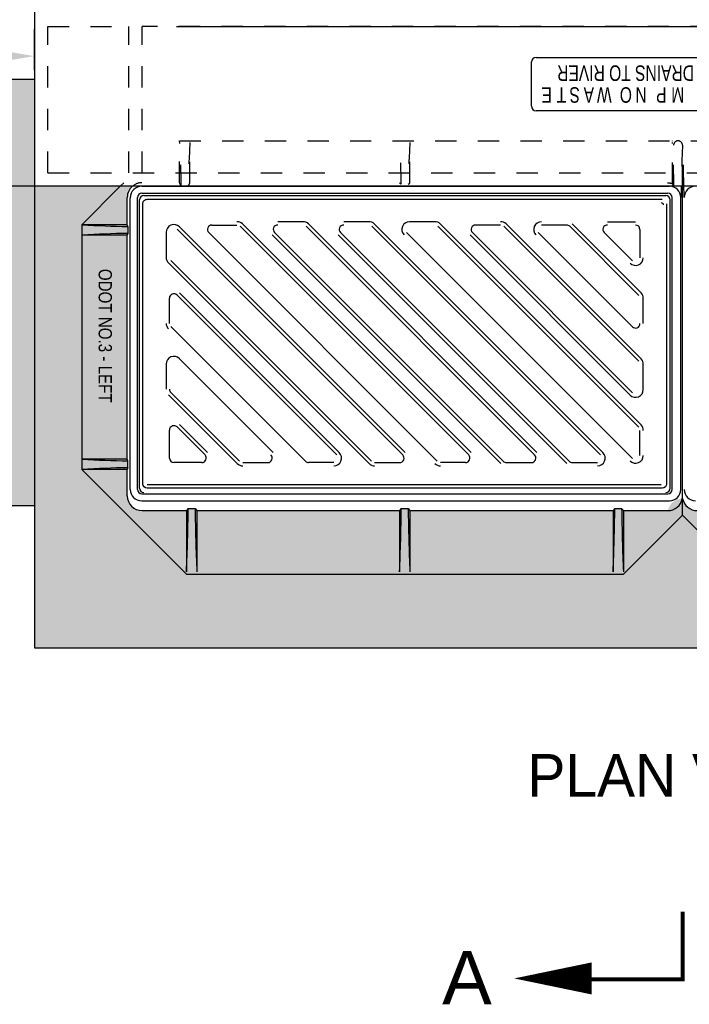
# Model space of a CAD drawing. Header units: feet. Extents: x 6 to 310, y -41 to 128.
# Tile 29 of 48: x 254.86 to 258, y 14.55 to 19.17. Entities that reach past the tile are written whole.
import ezdxf
from ezdxf.enums import TextEntityAlignment as Align

# ---------------------------------------------------------------- set-up
doc = ezdxf.new("R2010")
doc.units = ezdxf.units.FT
doc.header["$MEASUREMENT"] = 0
doc.linetypes.add('F', pattern=[0.15000000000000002, 0.1, -0.05])
for name, color, linetype in [('D-HATCH-PATT', 247, 'Continuous'), ('D-HATCH-SOLID', 255, 'Continuous'), ('D-TEXT', 9, 'Continuous'), ('D-TITLE_SUB', 6, 'Continuous'), ('DETAIL', 1, 'Continuous')]:
    doc.layers.add(name, color=color, linetype=linetype)
doc.styles.add('HOLLOW', font='HOLLOW', dxfattribs={"width": 0.8})
doc.styles.add('Slanted-Normal', font='font31.shx', dxfattribs={"height": 0.14})
doc.styles.get("Standard").update_dxf_attribs({"font": 'ARIAL_0.TTF'})
doc.dimstyles.get("Standard").update_dxf_attribs({"dimtxt": 0.18, "dimasz": 0.18, "dimexe": 0.18, "dimexo": 0.0625, "dimgap": 0.09, "dimtad": 0, "dimtih": 1, "dimtoh": 1, "dimdec": 4, "dimzin": 0, "dimdsep": 46, "dimtxsty": 'Standard', "dimcen": 0.09, "dimadec": 0, "dimazin": 0, "dimtfac": 1, "dimtdec": 4, "dimtofl": 0, "dimtmove": 0, "dimatfit": 3, "dimfxl": 1, "dimtolj": 1, "dimtzin": 0, "dimarcsym": 0})

# ---------------------------------------------------------------- blocks, each defined once
blk = doc.blocks.new('*D77')
at = {"layer": 'D-TEXT', "color": 0, "linetype": 'Continuous', "lineweight": -2, "transparency": 16777216}
for p, q in [((251.9265575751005, 18.9289257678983), (251.9265575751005, 19.12145329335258)), ((254.9265575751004, 18.9289257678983), (254.9265575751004, 19.12145329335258)), ((252.0525575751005, 18.99545329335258), (254.8005575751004, 18.99545329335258))]:
    blk.add_line(p, q, dxfattribs=at)
at = {"layer": 'D-TEXT', "color": 0, "linetype": 'Continuous', "transparency": 16777216}
for points in [[(252.0525575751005, 19.01645329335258), (252.0525575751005, 18.97445329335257), (251.9265575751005, 18.99545329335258)], [(254.8005575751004, 19.01645329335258), (254.8005575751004, 18.97445329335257), (254.9265575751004, 18.99545329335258)]]:
    blk.add_solid(points, dxfattribs=at)
at = {"layer": 'Defpoints', "color": 0, "linetype": 'Continuous', "transparency": 16777216}
for p in [(254.9265575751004, 18.99545329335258), (251.9265575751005, 18.8851757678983), (254.9265575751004, 18.8851757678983)]:
    blk.add_point(p, dxfattribs=at)
at = {"layer": 'D-TEXT', "color": 0, "linetype": 'Continuous', "transparency": 16777216, "insert": (253.4265575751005, 19.12282846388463), "char_height": 0.126, "attachment_point": 5}
blk.add_mtext('\\A1;3\'-0"', dxfattribs=at)

msp = doc.modelspace()

# ---------------------------------------------------------------- hatches: boundary and pattern name
at = {"layer": 'D-HATCH-PATT', "linetype": 'Continuous'}
h = msp.add_hatch(dxfattribs=at)
h.set_pattern_fill('AR-CONC', color=256, scale=0.025, angle=90)
h.set_pattern_definition([(140, (273.5268821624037, -852.176270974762), (0.0156880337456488, 0.1793150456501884), [0.01875, -0.20625]), (84.99999999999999, (273.5268821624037, -852.176270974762), (-0.188048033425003, -0.03468783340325), [0.015, -0.165]), (190.45144446, (273.5281894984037, -852.1613280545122), (-0.1723599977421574, 0.144627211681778), [0.015935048, -0.1752855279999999]), (136.1842, (273.4768821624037, -852.176270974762), (0.0413798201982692, 0.2668103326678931), [0.02812499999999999, -0.3093749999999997]), (186.63563549, (273.4803304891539, -852.1540367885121), (-0.2435296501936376, 0.2336654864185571), [0.0239025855, -0.26292844]), (81.18416398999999, (273.4768821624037, -852.176270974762), (-0.2435296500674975, 0.2336654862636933), [0.0225, -0.24750000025]), (110.9999999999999, (273.4893821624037, -852.1512709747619), (0.1006547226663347, 0.1492267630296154), [0.01874999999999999, -0.2062499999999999]), (56.00000000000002, (273.4893821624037, -852.1512709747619), (-0.1812875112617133, 0.0608288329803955), [0.015, -0.165]), (161.4514447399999, (273.4977700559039, -852.1388354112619), (-0.0806327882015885, 0.2100555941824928), [0.0159350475, -0.175285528]), (127.5, (273.5268821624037, -852.176270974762), (-0.0832234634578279, 0.0030399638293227), [0, -0.163, 0, -0.1675, 0, -0.165625]), (97.49999999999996, (273.5268821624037, -852.176270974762), (-0.0986029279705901, 0.0657673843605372), [0, -0.0955, 0, -0.15925, 0, -0.063125]), (57.49999999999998, (273.5268821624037, -852.2320209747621), (0.0056387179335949, 0.1334556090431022), [0, -0.06249999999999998, 0, -0.1949999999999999, 0, -0.2587499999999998]), (47.5, (273.5268821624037, -852.2570209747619), (-0.0250262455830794, 0.1457965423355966), [0, -0.08124999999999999, 0, -0.1295, 0, -0.18375])])
edge = h.paths.add_edge_path()
edge.add_line((261.0098909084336, 16.21850910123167), (261.0098909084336, 18.3851757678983))
edge.add_line((261.0098909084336, 18.3851757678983), (260.5489314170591, 18.3851757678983))
edge.add_arc((260.5489314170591, 18.35319900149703), 0.0319767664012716, 90.00000000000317, 320.033524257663)
edge.add_line((260.5734390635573, 18.33265906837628), (260.5734390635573, 18.20406605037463))
edge.add_line((260.5734390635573, 18.20406605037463), (260.5707756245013, 18.19586188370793))
edge.add_line((260.5707756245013, 18.19586188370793), (260.5707756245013, 18.16366024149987))
edge.add_line((260.5707756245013, 18.16366024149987), (260.5734390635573, 18.15545607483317))
edge.add_line((260.5734390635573, 18.15545607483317), (260.5734390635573, 17.10434269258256))
edge.add_line((260.5734390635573, 17.10434269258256), (260.5707756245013, 17.09613852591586))
edge.add_line((260.5707756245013, 17.09613852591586), (260.5707756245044, 17.0639368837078))
edge.add_line((260.5707756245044, 17.0639368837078), (260.5734390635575, 17.05573271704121))
edge.add_line((260.5734390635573, 17.05573271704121), (260.5734390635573, 16.93192127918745))
edge.add_arc((260.504453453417, 16.93192127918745), 0.0689856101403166, 269.9999999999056, 360, ccw=False)
edge.add_line((260.5044534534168, 16.86293566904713), (260.2957323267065, 16.86293566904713))
edge.add_line((260.2957323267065, 16.86293566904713), (260.2875281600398, 16.8725332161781))
edge.add_line((260.2875281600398, 16.8725332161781), (260.2553265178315, 16.8725332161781))
edge.add_line((260.2553265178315, 16.8725332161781), (260.247122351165, 16.86293566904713))
edge.add_line((260.247122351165, 16.86293566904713), (259.2957589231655, 16.86293566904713))
edge.add_line((259.2957589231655, 16.86293566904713), (259.2875547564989, 16.8725332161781))
edge.add_line((259.2875547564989, 16.8725332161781), (259.255353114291, 16.87253321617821))
edge.add_line((259.255353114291, 16.87253321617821), (259.2471489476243, 16.86293566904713))
edge.add_line((259.2471489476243, 16.86293566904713), (258.2938256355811, 16.86293566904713))
edge.add_line((258.2938256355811, 16.86293566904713), (258.2856214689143, 16.8725332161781))
edge.add_line((258.2856214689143, 16.8725332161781), (258.2534198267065, 16.87253321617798))
edge.add_line((258.2534198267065, 16.87253321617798), (258.2461000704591, 16.86397028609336))
edge.add_line((258.2461000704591, 16.86397028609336), (258.2452156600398, 16.86293566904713))
edge.add_line((258.2452156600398, 16.86293566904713), (258.0364945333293, 16.86293566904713))
edge.add_arc((258.0364945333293, 16.93192127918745), 0.0689856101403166, 190.8867094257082, 270, ccw=False)
edge.add_line((257.9687504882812, 16.91889212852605), (257.9672710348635, 16.91889212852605))
edge.add_arc((257.9672710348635, 16.84990651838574), 0.0689856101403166, 90, 169.1132905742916)
edge.add_line((257.8995269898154, 16.86293566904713), (257.690805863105, 16.86293566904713))
edge.add_line((257.690805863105, 16.86293566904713), (257.6826016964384, 16.87253321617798))
edge.add_line((257.6826016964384, 16.87253321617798), (257.6504000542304, 16.8725332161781))
edge.add_line((257.6504000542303, 16.8725332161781), (257.6421958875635, 16.86293566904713))
edge.add_line((257.6421958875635, 16.86293566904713), (256.6888725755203, 16.86293566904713))
edge.add_line((256.6888725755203, 16.86293566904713), (256.680668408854, 16.87253321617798))
edge.add_line((256.680668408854, 16.87253321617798), (256.6484667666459, 16.8725332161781))
edge.add_line((256.6484667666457, 16.8725332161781), (256.6402625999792, 16.86293566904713))
edge.add_line((256.6402625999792, 16.86293566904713), (255.6888991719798, 16.86293566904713))
edge.add_line((255.6888991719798, 16.86293566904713), (255.6806950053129, 16.87253321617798))
edge.add_line((255.6806950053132, 16.87253321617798), (255.648493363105, 16.8725332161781))
edge.add_line((255.648493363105, 16.8725332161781), (255.6402891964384, 16.86293566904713))
edge.add_line((255.6402891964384, 16.86293566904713), (255.4315680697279, 16.86293566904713))
edge.add_arc((255.4315680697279, 16.93192127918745), 0.0689856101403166, 180, 270, ccw=False)
edge.add_line((255.3625824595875, 16.93192127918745), (255.3625824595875, 17.05573271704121))
edge.add_line((255.3625824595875, 17.05573271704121), (255.3652458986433, 17.06393688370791))
edge.add_line((255.3652458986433, 17.06393688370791), (255.3652458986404, 17.09613852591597))
edge.add_line((255.3652458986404, 17.09613852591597), (255.3625824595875, 17.10434269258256))
edge.add_line((255.3625824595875, 17.10434269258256), (255.3625824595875, 18.15545607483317))
edge.add_line((255.3625824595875, 18.15545607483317), (255.3652458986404, 18.16366024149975))
edge.add_line((255.3652458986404, 18.16366024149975), (255.3652458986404, 18.19586188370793))
edge.add_line((255.3652458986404, 18.19586188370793), (255.3625824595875, 18.20406605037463))
edge.add_line((255.3625824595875, 18.20406605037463), (255.3625824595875, 18.33265906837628))
edge.add_arc((255.4311045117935, 18.33265906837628), 0.0685220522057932, 129.9664757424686, 180, ccw=False)
edge.add_line((255.3870901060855, 18.3851757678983), (254.9265575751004, 18.3851757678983))
edge.add_line((254.9265575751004, 18.3851757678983), (254.9265575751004, 16.21850910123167))
edge.add_line((254.9265575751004, 16.21850910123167), (261.0098909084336, 16.21850910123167))
at = {"layer": 'D-HATCH-SOLID', "linetype": 'Continuous'}
h = msp.add_hatch(color=255, dxfattribs=at)
h.dxf.hatch_style = 1
h.paths.add_polyline_path([(251.9265575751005, 18.8851757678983), (254.9265575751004, 18.8851757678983), (254.9265575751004, 18.0726757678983), (254.9265575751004, 16.8851757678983), (251.9265575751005, 16.8851757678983)])

# ---------------------------------------------------------------- linework, layer by layer
at = {"layer": 'D-HATCH-PATT', "linetype": 'F', "ltscale": 0.0125}
for p, q in [((254.9890575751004, 19.1351757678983), (255.3692659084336, 19.1351757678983)), ((254.9890575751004, 18.44767576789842), (254.9890575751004, 19.1351757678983)), ((255.3692659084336, 18.44767576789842), (255.3692659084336, 19.1351757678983)), ((255.4317659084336, 18.44767576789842), (255.4317659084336, 19.1351757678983)), ((260.5046825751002, 19.1351757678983), (255.4317659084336, 19.1351757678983)), ((255.607779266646, 18.59803112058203), (260.3282422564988, 18.59803112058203)), ((255.607779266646, 18.40118112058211), (255.607779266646, 18.59803112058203)), ((255.6563892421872, 18.39999890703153), (255.6563892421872, 18.59803112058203)), ((256.6888725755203, 18.39999890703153), (256.6888725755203, 18.59803112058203)), ((257.9205462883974, 18.39663642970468), (257.9206683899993, 18.59803112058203)), ((257.9680107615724, 18.3851757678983), (257.9680107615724, 18.57719778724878)), ((254.9890575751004, 18.44767576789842), (260.9473909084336, 18.44767576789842)), ((255.329572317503, 18.3851757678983), (255.3455776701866, 18.40118112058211)), ((255.6159834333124, 18.38519427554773), (255.607779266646, 18.40118112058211)), ((255.6487917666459, 18.38519427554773), (255.6563892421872, 18.39999890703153)), ((256.6484667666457, 18.39536099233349), (256.6402625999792, 18.39999890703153)), ((256.6812750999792, 18.39536099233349), (256.6888725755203, 18.39999890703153)), ((257.9205462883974, 18.39663642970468), (257.9259597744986, 18.3851757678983))]:
    msp.add_line(p, q, dxfattribs=at)
at = {"layer": 'D-HATCH-PATT'}
for p, q in [((255.9028698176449, 18.20783432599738), (256.9757864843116, 17.13491765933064)), ((256.1864490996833, 18.2185127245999), (256.0685979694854, 18.2185127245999)), ((257.2851457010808, 17.13491765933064), (256.212229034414, 18.20783432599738)), ((256.4958083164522, 18.2185127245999), (256.3779571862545, 18.2185127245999)), ((257.5945049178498, 17.13491765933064), (256.5215882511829, 18.20783432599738)), ((256.8051675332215, 18.2185127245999), (256.6873164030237, 18.2185127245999)), ((257.7735891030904, 17.26519269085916), (256.8309474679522, 18.20783432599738)), ((257.7735891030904, 17.57455190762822), (257.1403066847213, 18.20783432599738)), ((257.7735891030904, 17.88391112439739), (257.4496659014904, 18.20783432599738)), ((257.6153940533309, 18.2185127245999), (257.7478091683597, 18.2185127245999)), ((255.5446841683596, 18.16864255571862), (255.5446841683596, 18.05079142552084)), ((256.6553787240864, 17.12386911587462), (255.5958738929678, 18.18337394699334)), ((256.6664272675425, 17.13491765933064), (255.6069224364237, 18.19442249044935)), ((256.8174240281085, 17.09440633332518), (255.7445073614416, 18.16732299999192)), ((255.7592387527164, 18.2028877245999), (255.8770898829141, 18.2028877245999)), ((255.8918212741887, 18.19678578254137), (256.9647379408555, 17.12386911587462)), ((256.0538665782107, 18.16732299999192), (257.1267832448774, 17.09440633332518)), ((257.2740971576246, 17.12386911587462), (256.2011804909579, 18.19678578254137)), ((256.3632257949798, 18.16732299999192), (257.4361424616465, 17.09440633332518)), ((257.5834563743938, 17.12386911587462), (256.5105397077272, 18.19678578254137)), ((256.6725850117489, 18.16732299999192), (257.7330777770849, 17.10683023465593)), ((257.7625405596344, 17.25414414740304), (256.8198989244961, 18.19678578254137)), ((256.9819442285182, 18.16732299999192), (257.7330777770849, 17.41618945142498)), ((257.1145267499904, 18.2028877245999), (256.9966756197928, 18.2028877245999)), ((257.7625405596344, 17.5635033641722), (257.1292581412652, 18.19678578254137)), ((257.2913034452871, 18.16732299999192), (257.7330777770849, 17.72554866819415)), ((257.4238859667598, 18.2028877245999), (257.3060348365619, 18.2028877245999)), ((257.7625405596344, 17.87286258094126), (257.4386173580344, 18.19678578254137)), ((257.7330777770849, 18.0349078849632), (257.6006626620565, 18.16732299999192)), ((257.7686425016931, 18.18205439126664), (257.7686425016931, 18.04963927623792)), ((256.0428180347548, 18.15627445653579), (257.1157347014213, 17.08335778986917)), ((256.3521772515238, 18.15627445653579), (257.4250939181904, 17.08335778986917)), ((256.9708956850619, 18.15627445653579), (257.722029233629, 17.40514090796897)), ((255.5553625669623, 18.02501149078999), (256.4970162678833, 17.08335778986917)), ((255.5664111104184, 18.03606003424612), (256.5080648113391, 17.09440633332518)), ((255.6069224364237, 17.88506327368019), (256.3570680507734, 17.13491765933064)), ((255.5603091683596, 17.74143220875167), (255.5603091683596, 17.85928333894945)), ((255.5958738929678, 17.87401473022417), (256.3460195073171, 17.12386911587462)), ((257.7842675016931, 17.74028005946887), (257.7842675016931, 17.85813118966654)), ((256.1987055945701, 17.09440633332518), (255.5664111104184, 17.72670081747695)), ((256.0477088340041, 17.13491765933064), (255.6069224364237, 17.57570405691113)), ((255.5446841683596, 17.54992412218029), (255.5446841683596, 17.43207299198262)), ((257.7842675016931, 17.4309208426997), (257.7842675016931, 17.54877197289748)), ((255.5553625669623, 17.40629305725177), (255.8782978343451, 17.08335778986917)), ((255.5664111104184, 17.4173416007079), (255.889346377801, 17.09440633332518)), ((255.5603091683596, 17.1091377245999), (255.5603091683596, 17.24056490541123)), ((255.5958738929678, 17.25529629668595), (255.7273010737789, 17.12386911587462)), ((255.6069224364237, 17.26634484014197), (255.7383496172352, 17.13491765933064)), ((257.7686425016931, 17.12156162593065), (257.7686425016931, 17.23941275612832)), ((255.7125696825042, 17.08830439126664), (255.5811425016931, 17.08830439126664)), ((255.9040777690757, 17.08830439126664), (256.0219288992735, 17.08830439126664)), ((256.3312881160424, 17.08830439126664), (256.2134369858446, 17.08830439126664)), ((256.5227962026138, 17.08830439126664), (256.6406473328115, 17.08830439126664)), ((256.9500065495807, 17.08830439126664), (256.832155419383, 17.08830439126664)), ((257.1415146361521, 17.08830439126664), (257.25936576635, 17.08830439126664)), ((257.4508738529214, 17.08830439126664), (257.568724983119, 17.08830439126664))]:
    msp.add_line(p, q, dxfattribs=at)
at = {"layer": 'D-HATCH-PATT', "linetype": 'Continuous', "flags": 128}
msp.add_lwpolyline([(255.5932242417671, 19.1351757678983), (260.3432242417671, 19.1351757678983)], dxfattribs=at)
at = {"layer": 'D-HATCH-PATT'}
for points in [[(257.8936425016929, 18.30283164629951), (257.8936425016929, 16.98836046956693, -0.4142135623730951), (257.8728091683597, 16.96752713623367), (255.4561425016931, 16.96752713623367, -0.4142135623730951), (255.4353091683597, 16.98836046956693), (255.4353091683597, 18.30283164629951, -0.4142135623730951), (255.4561425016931, 18.32366497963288), (257.8728091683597, 18.32366497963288, -0.4142135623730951)], [(257.8676008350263, 18.30803997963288, -0.4142135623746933), (257.878017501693, 18.29762331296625)], [(257.8676008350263, 16.98315213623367), (255.4561425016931, 16.98315213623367, -0.4142135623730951)]]:
    msp.add_lwpolyline(points, format="xyb", dxfattribs=at)
at = {"layer": 'D-HATCH-PATT', "linetype": 'F', "ltscale": 0.0125}
for centre, radius, start, end in [((250.6672898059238, 18.30101481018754), 4.949409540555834, 0.974532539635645, 3.440412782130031), ((260.7186057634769, 18.29998867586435), 5.070529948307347, 176.7185910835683, 179.0371517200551), ((252.1605851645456, 18.31519089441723), 4.488597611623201, 1.023404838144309, 3.612775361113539), ((261.2614241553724, 18.3143692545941), 4.580865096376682, 176.5475931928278, 178.9869322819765), ((252.6620408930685, 18.30582242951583), 5.266312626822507, 0.8633713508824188, 3.095727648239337), ((257.9471774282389, 18.57719778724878), 0.0208333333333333, 0, 177.6169164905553), ((265.4304921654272, 18.24951032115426), 7.469672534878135, 177.4856814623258, 178.959327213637), ((250.505117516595, 18.21798962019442), 7.471533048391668, 1.282181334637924, 2.755665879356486), ((255.4311045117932, 18.33265906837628), 0.0685220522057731, 90, 129.9664757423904), ((257.8979944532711, 18.32948076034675), 0.0705181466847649, 71.18459150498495, 90)]:
    msp.add_arc(centre, radius, start, end, dxfattribs=at)
at = {"layer": 'D-HATCH-PATT'}
for centre, radius, start, end in [((255.5811425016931, 18.16864255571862), 0.0364583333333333, 44.99999999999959, 180), ((255.8770898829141, 18.18205439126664), 0.0364583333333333, 44.99999999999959, 90), ((256.1864490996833, 18.18205439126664), 0.0364583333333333, 44.99999999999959, 90), ((256.4958083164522, 18.18205439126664), 0.0364583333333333, 44.99999999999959, 90), ((256.6873164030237, 18.18205439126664), 0.0364583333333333, 90, 224.9999999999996), ((256.8051675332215, 18.18205439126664), 0.0364583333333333, 44.99999999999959, 90), ((257.1145267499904, 18.18205439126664), 0.0364583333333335, 44.99999999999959, 90), ((257.3060348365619, 18.18205439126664), 0.0364583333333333, 90, 224.9999999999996), ((255.7592387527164, 18.18205439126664), 0.0208333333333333, 90, 224.9999999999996), ((256.0685979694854, 18.18205439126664), 0.0208333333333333, 90, 224.9999999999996), ((256.3779571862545, 18.18205439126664), 0.0208333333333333, 90, 224.9999999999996), ((256.9966756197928, 18.18205439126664), 0.0208333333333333, 90, 224.9999999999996), ((257.4238859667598, 18.18205439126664), 0.0208333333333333, 44.99999999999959, 90), ((257.6153940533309, 18.18205439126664), 0.0208333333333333, 90, 224.9999999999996), ((257.7478091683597, 18.18205439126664), 0.0208333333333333, 0, 90), ((255.5811425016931, 18.05079142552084), 0.0364583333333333, 180, 224.9999999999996), ((257.7478091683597, 18.04963927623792), 0.0364583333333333, 224.9999999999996, 0), ((257.7478091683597, 17.85813118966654), 0.0364583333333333, 0, 44.99999999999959), ((255.5811425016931, 17.85928333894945), 0.0208333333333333, 44.99999999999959, 180), ((255.5811425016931, 17.74143220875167), 0.0364583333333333, 180, 224.9999999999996), ((257.7478091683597, 17.74028005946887), 0.0208333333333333, 224.9999999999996, 0), ((255.5811425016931, 17.54992412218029), 0.0364583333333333, 44.99999999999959, 180), ((257.7478091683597, 17.54877197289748), 0.0364583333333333, 0, 44.99999999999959), ((255.5811425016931, 17.43207299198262), 0.0208333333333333, 180, 224.9999999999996), ((257.7478091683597, 17.4309208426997), 0.0364583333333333, 224.9999999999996, 0), ((255.5811425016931, 17.24056490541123), 0.0208333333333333, 44.99999999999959, 180), ((257.7478091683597, 17.23941275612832), 0.0364583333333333, 0, 44.99999999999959), ((255.5811425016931, 17.1091377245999), 0.0208333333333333, 180, 270), ((255.7125696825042, 17.1091377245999), 0.0208333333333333, 270, 44.99999999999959), ((256.0219288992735, 17.1091377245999), 0.0208333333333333, 270, 44.99999999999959), ((256.3312881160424, 17.1091377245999), 0.0364583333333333, 270, 44.99999999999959), ((256.6406473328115, 17.1091377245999), 0.0208333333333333, 270, 44.99999999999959), ((256.9500065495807, 17.1091377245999), 0.0208333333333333, 270, 44.99999999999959), ((257.25936576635, 17.1091377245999), 0.0208333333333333, 270, 44.99999999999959), ((257.568724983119, 17.1091377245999), 0.0364583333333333, 270, 44.99999999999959), ((257.7478091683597, 17.12156162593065), 0.0364583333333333, 224.9999999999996, 0), ((255.9040777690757, 17.1091377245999), 0.0364583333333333, 224.9999999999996, 270), ((256.2134369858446, 17.1091377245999), 0.0208333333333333, 224.9999999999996, 270), ((256.5227962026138, 17.1091377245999), 0.0364583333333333, 224.9999999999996, 270), ((256.832155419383, 17.1091377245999), 0.0364583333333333, 224.9999999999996, 270), ((257.1415146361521, 17.1091377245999), 0.0208333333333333, 224.9999999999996, 270), ((257.4508738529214, 17.1091377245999), 0.0208333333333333, 224.9999999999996, 270)]:
    msp.add_arc(centre, radius, start, end, dxfattribs=at)
at = {"layer": 'D-TEXT', "linetype": 'Continuous'}
for points in [[(257.5147825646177, 14.66305677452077, 0.01875000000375, 0.01875000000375, 0), (257.9682242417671, 14.66305677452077, 0.01875000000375, 0.01875000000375, 0), (257.9682242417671, 14.98068491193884, 0, 0, 0)], [(257.1782413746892, 14.66739590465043, 0, 0.15000000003, 0), (257.5410813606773, 14.66739590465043, 0.15000000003, 0.15000000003, 0)]]:
    msp.add_lwpolyline(points, format="xyseb", dxfattribs=at)
at = {"layer": 'DETAIL'}
for p, q in [((257.2598909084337, 18.7601757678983), (257.2598909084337, 18.96850910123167)), ((257.2807242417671, 18.98934243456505), (258.6557242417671, 18.98934243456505)), ((258.6557242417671, 18.73934243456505), (257.2807242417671, 18.73934243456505)), ((255.4311045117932, 18.38519427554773), (257.9065923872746, 18.38519427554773))]:
    msp.add_line(p, q, dxfattribs=at)
at = {"layer": 'DETAIL', "linetype": 'Continuous'}
for p, q in [((264.0098909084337, 18.3851757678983), (251.9265575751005, 18.3851757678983)), ((255.1484625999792, 18.20406605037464), (255.329572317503, 18.3851757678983)), ((255.4311045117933, 18.35238594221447), (257.8986373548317, 18.35238594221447)), ((257.9259597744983, 18.3851757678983), (257.9278133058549, 18.38125173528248)), ((257.9680107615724, 16.84111101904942), (257.9680107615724, 18.3851757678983)), ((255.3625824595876, 18.20406605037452), (255.3625824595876, 18.33265906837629)), ((255.3765732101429, 16.96243410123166), (255.3765732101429, 18.33066297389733)), ((255.41027117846, 16.96243410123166), (255.41027117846, 18.3315526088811)), ((255.4192759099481, 16.96792423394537), (255.4192759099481, 18.32080852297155)), ((255.4401092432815, 18.34164185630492), (257.8896326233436, 18.34164185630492)), ((257.9104659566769, 16.96792423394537), (257.9104659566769, 18.32080852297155)), ((257.9194706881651, 16.96243410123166), (257.9194706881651, 18.3315526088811)), ((257.9602340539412, 16.96243410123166), (257.9602340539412, 18.3315526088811)), ((255.1484625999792, 18.20406605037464), (255.1484625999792, 17.05573271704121)), ((255.3625824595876, 18.20406605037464), (255.1513683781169, 18.20406605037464)), ((255.3652458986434, 18.19586188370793), (255.3625824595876, 18.20406605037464)), ((255.3652458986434, 18.16366024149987), (255.3625824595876, 18.15545607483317)), ((255.3652458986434, 18.19586188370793), (255.3652458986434, 18.16305355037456)), ((255.3625824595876, 18.15545607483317), (255.1513683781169, 18.15545607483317)), ((255.3625824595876, 17.10434269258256), (255.3625824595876, 18.15545607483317)), ((255.3625824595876, 17.10434269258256), (255.1513683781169, 17.10434269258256)), ((255.3652458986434, 17.09613852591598), (255.3625824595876, 17.10434269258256)), ((255.3652458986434, 17.06393688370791), (255.3652458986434, 17.09674521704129)), ((255.1484625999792, 17.05573271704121), (255.6402891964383, 16.56390612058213)), ((255.3625824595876, 17.05573271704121), (255.1513683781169, 17.05573271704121)), ((255.3652458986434, 17.06393688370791), (255.3625824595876, 17.05573271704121)), ((255.3625824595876, 16.93192127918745), (255.3625824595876, 17.05573271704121)), ((255.4311045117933, 16.94160076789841), (257.8986373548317, 16.94160076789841)), ((255.4302148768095, 16.90879243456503), (257.9065923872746, 16.90879243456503)), ((255.648493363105, 16.8725332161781), (255.6402891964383, 16.86293566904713)), ((255.648493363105, 16.8725332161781), (255.6813016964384, 16.8725332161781)), ((255.6806950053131, 16.8725332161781), (255.6888991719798, 16.86293566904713)), ((256.6484667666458, 16.8725332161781), (256.6402625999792, 16.86293566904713)), ((256.6484667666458, 16.8725332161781), (256.6812750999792, 16.8725332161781)), ((256.6806684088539, 16.8725332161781), (256.6888725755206, 16.86293566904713)), ((257.6504000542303, 16.8725332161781), (257.6421958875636, 16.86293566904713)), ((257.6504000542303, 16.8725332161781), (257.6832083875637, 16.8725332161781)), ((257.6826016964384, 16.8725332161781), (257.690805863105, 16.86293566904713)), ((255.4315680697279, 16.86293566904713), (255.6402891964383, 16.86293566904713)), ((255.6402891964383, 16.86293566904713), (255.6402891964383, 16.57501606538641)), ((255.6888991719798, 16.86293566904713), (255.6888991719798, 16.57501606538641)), ((255.6888991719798, 16.86293566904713), (256.6402625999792, 16.86293566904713)), ((256.6402625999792, 16.86293566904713), (256.6402625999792, 16.57501606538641)), ((256.6888725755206, 16.86293566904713), (256.6888725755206, 16.57501606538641)), ((256.6888725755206, 16.86293566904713), (257.6421958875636, 16.86293566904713)), ((257.6421958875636, 16.86293566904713), (257.6421958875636, 16.57501606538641)), ((257.690805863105, 16.86293566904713), (257.690805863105, 16.57501606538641)), ((257.690805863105, 16.86293566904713), (257.8995269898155, 16.86293566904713)), ((257.9685125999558, 16.84161285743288), (257.690805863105, 16.56390612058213)), ((257.9675089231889, 16.84161285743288), (258.2452156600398, 16.56390612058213)), ((255.6402891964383, 16.56390612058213), (257.690805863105, 16.56390612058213))]:
    msp.add_line(p, q, dxfattribs=at)
at = {"layer": 'DETAIL', "linetype": 'Continuous', "flags": 128}
for points in [[(261.0098909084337, 16.21850910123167), (261.0098909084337, 23.05184243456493), (254.9265575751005, 23.05184243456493), (254.9265575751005, 16.21850910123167)], [(254.9265575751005, 18.8851757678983), (251.9265575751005, 18.8851757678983)], [(254.9265575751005, 16.8851757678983), (251.9265575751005, 16.8851757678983)], [(254.9265575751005, 16.21850910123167), (261.0098909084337, 16.21850910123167)]]:
    msp.add_lwpolyline(points, dxfattribs=at)
at = {"layer": 'DETAIL'}
for centre, start, end in [((257.2807242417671, 18.96850910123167), 90, 180), ((257.2807242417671, 18.7601757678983), 180, 270)]:
    msp.add_arc(centre, 0.02083333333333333, start, end, dxfattribs=at)
at = {"layer": 'DETAIL', "linetype": 'Continuous'}
for centre, radius, start, end in [((255.4311045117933, 18.33265906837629), 0.06852205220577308, 129.9664757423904, 180), ((255.4311045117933, 18.33066297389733), 0.05453130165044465, 90, 180), ((255.4311045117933, 18.3315526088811), 0.02083333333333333, 90, 180), ((257.8986373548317, 18.3315526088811), 0.02083333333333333, 0, 90), ((257.9065923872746, 18.3315526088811), 0.05364166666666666, 0, 90), ((252.6620408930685, 18.30582242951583), 5.266312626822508, 0.8206745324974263, 0.8633713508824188), ((265.4304921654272, 18.24951032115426), 7.469672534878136, 178.959327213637, 179.3706857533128), ((250.505117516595, 18.21798962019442), 7.471533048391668, 0.8708963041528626, 1.282181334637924), ((258.0294291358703, 18.3315526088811), 0.05364166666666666, 90, 180), ((255.4401092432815, 18.32080852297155), 0.02083333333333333, 90, 180), ((257.8896326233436, 18.32080852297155), 0.02083333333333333, 0, 90), ((255.4498357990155, 23.19299698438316), 4.99785100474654, 266.5763075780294, 269.0302080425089), ((255.4498357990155, 13.16652514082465), 4.997851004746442, 90.96979195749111, 93.42369242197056), ((255.4498357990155, 22.09327362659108), 4.997851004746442, 266.5763075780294, 269.0302080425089), ((255.4498357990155, 12.06680178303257), 4.99785100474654, 90.96979195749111, 93.42369242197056), ((255.4302148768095, 16.96243410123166), 0.05364166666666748, 180, 270), ((255.4311045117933, 16.96243410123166), 0.02083333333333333, 180, 270), ((255.4401092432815, 16.96792423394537), 0.02083333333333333, 180, 270), ((257.8896326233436, 16.96792423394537), 0.02083333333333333, 270, 0), ((257.8986373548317, 16.96243410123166), 0.02083333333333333, 270, 0), ((257.9065923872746, 16.96243410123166), 0.05364166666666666, 270, 0), ((258.0294291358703, 16.96243410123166), 0.05364166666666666, 180, 270), ((255.4315680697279, 16.93192127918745), 0.06898561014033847, 180, 270), ((257.8995269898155, 16.93192127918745), 0.06898561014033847, 270, 349.1132905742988), ((258.0364945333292, 16.93192127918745), 0.06898561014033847, 190.8867094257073, 270), ((245.9854841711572, 16.99012326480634), 9.663724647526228, 357.5380909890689, 359.3027967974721), ((265.343704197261, 16.99012326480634), 9.663724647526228, 180.6972032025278, 182.4619090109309), ((246.985457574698, 16.99012326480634), 9.663724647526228, 357.5380909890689, 359.3027967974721), ((266.3436776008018, 16.99012326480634), 9.663724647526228, 180.6972032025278, 182.4619090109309), ((247.9873908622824, 16.99012326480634), 9.663724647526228, 357.5380909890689, 359.3027967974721), ((267.3456108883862, 16.99012326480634), 9.663724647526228, 180.6972032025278, 182.4619090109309)]:
    msp.add_arc(centre, radius, start, end, dxfattribs=at)

# ---------------------------------------------------------------- texts
at = {"layer": 'D-TEXT', "insert": (256.8401832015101, 14.79600204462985), "char_height": 0.25, "width": 0.3513450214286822, "attachment_point": 1}
msp.add_mtext('A', dxfattribs=at)
at = {"layer": 'D-TITLE_SUB', "style": 'Slanted-Normal'}
msp.add_text('PLAN VIEW', height=0.2, dxfattribs=at).set_placement((257.9682242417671, 15.62043353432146), align=Align.MIDDLE_CENTER)
at = {"layer": 'DETAIL', "style": 'HOLLOW', "width": 0.75}
for s, height, p in [('DRAINS TO RIVER', 0.07291666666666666, (257.7009421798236, 18.91556114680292)), ('E', 0.07291666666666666, (257.3305357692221, 18.81318185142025)), ('T', 0.07291666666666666, (257.4000549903, 18.81318185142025)), ('S', 0.07291666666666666, (257.4620177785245, 18.81318185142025)), ('A', 0.07291666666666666, (257.5285144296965, 18.81318185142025)), ('W', 0.0729166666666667, (257.60105622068, 18.81318185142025)), ('O', 0.0729166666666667, (257.7023124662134, 18.81318185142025)), ('N', 0.07291666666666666, (257.7733429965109, 18.81318185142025)), ('P', 0.07291666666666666, (257.8685541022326, 18.81318185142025)), ('M', 0.07291666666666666, (257.9456297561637, 18.81318185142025))]:
    msp.add_text(s, height=height, rotation=180, dxfattribs=at).set_placement(p, align=Align.MIDDLE)
at = {"layer": 'DETAIL', "linetype": 'Continuous', "style": 'HOLLOW', "width": 0.85}
msp.add_text('ODOT NO.3 - LEFT', height=0.0625, rotation=270, dxfattribs=at).set_placement((255.2278483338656, 17.99712439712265))

# ---------------------------------------------------------------- dimensions: what is measured, and where the dimension line sits
at = {"layer": 'D-TEXT', "linetype": 'Continuous'}
dim = msp.add_linear_dim(base=(254.9265575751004, 18.99545329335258), p1=(251.9265575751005, 18.8851757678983), p2=(254.9265575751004, 18.8851757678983), angle=0, text='3\'-0"', dimstyle='Standard', override={"dimscale": 0.7, "dimtad": 1, "dimtih": 0, "dimtoh": 0}, dxfattribs=at)
dim.commit()
dim.dimension.update_dxf_attribs({"geometry": '*D77', "text_midpoint": (253.4265575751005, 18.99545329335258), "dimtype": 161})

doc.saveas('drawing.dxf')
